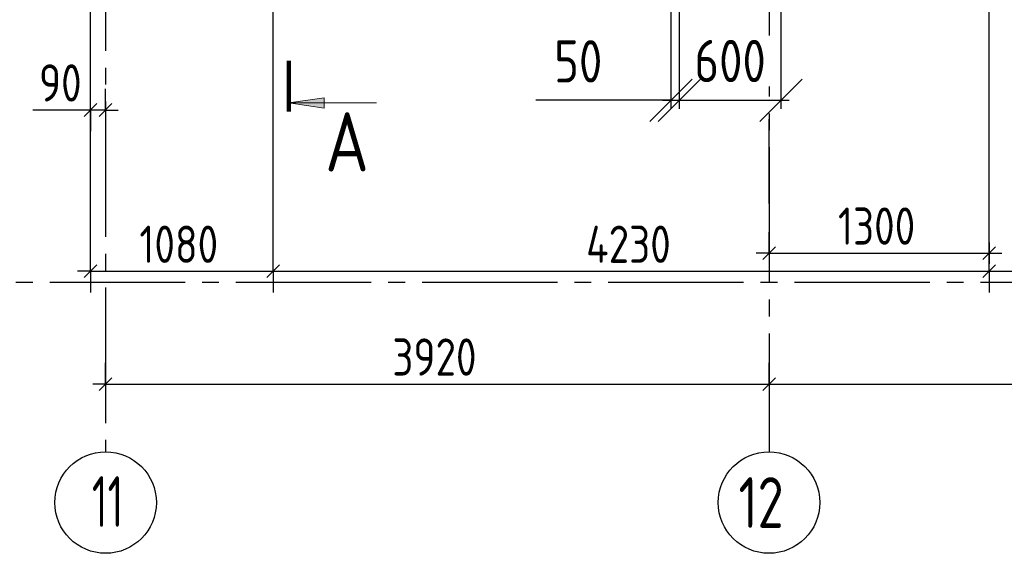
# Model space of a CAD drawing. Header units: millimetres. Extents: x 40580 to 1168286, y -220995 to 81020.
# Tile 3 of 194: x 220751 to 226569, y -113718 to -110565. Entities that reach past the tile are written whole.
import ezdxf

# ---------------------------------------------------------------- set-up
doc = ezdxf.new("R2010")
doc.units = ezdxf.units.MM
doc.linetypes.add('______5', pattern=[1100, 800, -100, 100, -100])
doc.linetypes.add('CENTER', pattern=[2, 1.25, -0.25, 0.25, -0.25])
for name, color, linetype, lineweight in [('Standard', 7, 'Continuous', 25), ('ОСИ', 7, 'CENTER', 15), ('Узлы символ', 7, 'Continuous', 25)]:
    doc.layers.add(name, color=color, linetype=linetype, lineweight=lineweight)
doc.layers.add('Размерная выноска', color=7, linetype='Continuous')
doc.layers.add('Тонкие', color=7, linetype='Continuous')
doc.styles.add('GOST 2.304-81', font='txt')
doc.styles.add('ISOCPEUR', font='isocpeur.ttf')
doc.dimstyles.new('СПДС', dxfattribs={"dimscale": 125, "dimtxt": 250, "dimasz": 250, "dimexe": 50, "dimexo": 10, "dimgap": 100, "dimtad": 1, "dimdec": 0, "dimtxsty": 'GOST 2.304-81', "dimblk": 'OBLIQUE', "dimcen": 250, "dimdle": 50, "dimadec": 0, "dimazin": 2, "dimtfac": 0.75, "dimtdec": 0, "dimtmove": 1, "dimatfit": 3, "dimfxl": 1, "dimtfill": 1, "dimtolj": 1, "dimarcsym": 1})

# ---------------------------------------------------------------- blocks, each defined once
blk = doc.blocks.new('_OBLIQUE')
at = {"color": 0, "linetype": 'ByBlock'}
blk.add_line((-0.5, -0.5), (0.5, 0.5), dxfattribs=at)
blk = doc.blocks.new('*D17493')
at = {"layer": 'Defpoints', "color": 0}
for p in [(224648.3, -109608.4), (225248.3, -109608.4), (225248.3, -111041)]:
    blk.add_point(p, dxfattribs=at)
at = {"layer": 'Тонкие', "color": 0, "lineweight": -2}
for p, q in [((224648.3, -109618.4), (224648.3, -111091)), ((225248.3, -109618.4), (225248.3, -111091)), ((224598.3, -111041), (225298.3, -111041))]:
    blk.add_line(p, q, dxfattribs=at)
at = {"layer": 'Тонкие', "color": 0, "lineweight": -2, "xscale": 250, "yscale": 250, "zscale": 250, "rotation": 180}
blk.add_blockref('_OBLIQUE', (224648.3, -111041), dxfattribs=at)
at = {"layer": 'Тонкие', "color": 0, "lineweight": -2, "xscale": 250, "yscale": 250, "zscale": 250}
blk.add_blockref('_OBLIQUE', (225248.3, -111041), dxfattribs=at)
at = {"layer": 'Тонкие', "color": 0, "insert": (224948.3, -110808.8), "char_height": 250, "attachment_point": 5, "style": 'GOST 2.304-81', "bg_fill": 3, "box_fill_scale": 1.1, "bg_fill_color": 256, "bg_fill_true_color": 13158600, "bg_fill_transparency": 0}
blk.add_mtext('\\A1;600', dxfattribs=at)
blk = doc.blocks.new('*D17494')
at = {"layer": 'Defpoints', "color": 0}
for p in [(224598.3, -109608.4), (224648.3, -109608.4), (224648.3, -111041)]:
    blk.add_point(p, dxfattribs=at)
at = {"layer": 'Тонкие', "color": 0, "lineweight": -2}
for p, q in [((224598.3, -109618.4), (224598.3, -111091)), ((224648.3, -109618.4), (224648.3, -111091)), ((224598.3, -111041), (223800.9, -111041)), ((224548.3, -111041), (224698.3, -111041))]:
    blk.add_line(p, q, dxfattribs=at)
at = {"layer": 'Тонкие', "color": 0, "lineweight": -2, "xscale": 250, "yscale": 250, "zscale": 250}
blk.add_blockref('_OBLIQUE', (224598.3, -111041), dxfattribs=at)
at = {"layer": 'Тонкие', "color": 0, "lineweight": -2, "xscale": 250, "yscale": 250, "zscale": 250, "rotation": 180}
blk.add_blockref('_OBLIQUE', (224648.3, -111041), dxfattribs=at)
at = {"layer": 'Тонкие', "color": 0, "insert": (224050.9, -110810.8), "char_height": 250, "attachment_point": 5, "style": 'GOST 2.304-81', "bg_fill": 3, "box_fill_scale": 1.1, "bg_fill_color": 256, "bg_fill_true_color": 13158600, "bg_fill_transparency": 0}
blk.add_mtext('\\A1;50', dxfattribs=at)

msp = doc.modelspace()

# ---------------------------------------------------------------- hatches: boundary and pattern name
at = {"layer": 'Узлы символ', "linetype": 'Continuous', "lineweight": 13, "transparency": 33554687}
msp.add_hatch(color=7, dxfattribs=at).paths.add_polyline_path([(222550.6, -111086.9), (222340.6, -111056.9), (222550.6, -111026.9)], flags=16)

# ---------------------------------------------------------------- linework, layer by layer
at = {"layer": 'Standard', "color": 251, "linetype": 'Continuous', "lineweight": -3, "true_color": 0x656565, "transparency": 33554687}
for p, q in [((221168.3, -112051.8), (221168.3, -108291.8)), ((221168.3, -111098.4), (221168.3, -110973.4)), ((221258.3, -111098.4), (221258.3, -110973.4)), ((221168.3, -111098.4), (221168.3, -111223.4)), ((221168.3, -111098.4), (221168.3, -111098.4)), ((221258.3, -111098.4), (221258.3, -111223.4)), ((221258.3, -111098.4), (221258.3, -111098.4)), ((225178.3, -111651.8), (225178.3, -111151.8)), ((225178.3, -111944.5), (225178.3, -111819.5)), ((226478.3, -111944.5), (226478.3, -111819.5)), ((221168.3, -112051.8), (221168.3, -111926.8)), ((222248.3, -112051.8), (222248.3, -111926.8)), ((225178.3, -111882), (225178.3, -112007)), ((226478.3, -111882), (226478.3, -112007)), ((226478.3, -112051.8), (226478.3, -111926.8)), ((221168.3, -112051.8), (221168.3, -112176.8)), ((222248.3, -112051.8), (222248.3, -112176.8)), ((226478.3, -112051.8), (226478.3, -112176.8)), ((221258.3, -112718.4), (221258.3, -112593.4)), ((225178.3, -112718.4), (225178.3, -112593.4)), ((221258.3, -112718.4), (221258.3, -112843.4)), ((221258.3, -112718.4), (221258.3, -112718.4)), ((225178.3, -112718.4), (225178.3, -112843.4)), ((225178.3, -112718.4), (225178.3, -112718.4))]:
    msp.add_line(p, q, dxfattribs=at)
at = {"layer": 'Standard', "color": 7, "linetype": 'Continuous', "lineweight": -3, "transparency": 33554687}
for p, q in [((221168.3, -111098.4), (221093.3, -111098.4)), ((221258.3, -111098.4), (221168.3, -111098.4)), ((221258.3, -111098.4), (221333.3, -111098.4)), ((225178.3, -111944.5), (225103.3, -111944.5)), ((225178.3, -111944.5), (226478.3, -111944.5)), ((226478.3, -111944.5), (226553.3, -111944.5)), ((221168.3, -112051.8), (221093.3, -112051.8)), ((221168.3, -112051.8), (222248.3, -112051.8)), ((222248.3, -112051.8), (226478.3, -112051.8)), ((226478.3, -112051.8), (229188.3, -112051.8)), ((221258.3, -112718.4), (221183.3, -112718.4)), ((221258.3, -112718.4), (225178.3, -112718.4)), ((225178.3, -112718.4), (229098.3, -112718.4))]:
    msp.add_line(p, q, dxfattribs=at)
at = {"layer": 'Standard', "color": 7, "linetype": 'Continuous', "lineweight": 25, "transparency": 33554687}
for p, q in [((221205.8, -111060.9), (221130.8, -111135.9)), ((221295.8, -111060.9), (221220.8, -111135.9)), ((225140.8, -111982), (225215.8, -111907)), ((226440.8, -111982), (226515.8, -111907)), ((221130.8, -112089.3), (221205.8, -112014.3)), ((222210.8, -112089.3), (222285.8, -112014.3)), ((226440.8, -112089.3), (226515.8, -112014.3)), ((221220.8, -112755.9), (221295.8, -112680.9)), ((225140.8, -112755.9), (225215.8, -112680.9))]:
    msp.add_line(p, q, dxfattribs=at)
at = {"layer": 'Standard', "color": 251, "linetype": 'Continuous', "lineweight": -3, "true_color": 0x656565, "transparency": 33554687}
for points in [[(222248.3, -112051.8), (222248.3, -112034.8), (222248.3, -112034.8), (222248.3, -112034.8), (222248.3, -112034.8), (222248.3, -111738.9), (222248.3, -111738.9), (222248.3, -110498.4)], [(226478.3, -111651.8), (226478.3, -111270.3), (226478.3, -111270.3), (226478.3, -110498.4)], [(226478.3, -112051.8), (226478.3, -112034.8), (226478.3, -112034.8), (226478.3, -110498.4)]]:
    msp.add_lwpolyline(points, dxfattribs=at)
at = {"layer": 'ОСИ', "color": 8, "linetype": '______5', "lineweight": -3, "transparency": 33554687}
for p, q in [((221258.3, -102248.4), (221258.3, -113118.4)), ((225178.3, -103618.4), (225178.3, -113118.4)), ((250328.3, -112118.4), (218768.3, -112118.4))]:
    msp.add_line(p, q, dxfattribs=at)
at = {"layer": 'ОСИ', "color": 7, "linetype": 'Continuous', "lineweight": -3, "transparency": 33554687}
for centre in [(221258.3, -113418.4), (225178.3, -113418.4)]:
    msp.add_circle(centre, 300, dxfattribs=at)
at = {"layer": 'Размерная выноска', "color": 7, "linetype": 'Continuous', "lineweight": 25, "transparency": 33554687}
msp.add_line((221168.3, -111098.4), (220828.3, -111098.4), dxfattribs=at)
at = {"layer": 'Тонкие', "lineweight": 100}
msp.add_line((222340.6, -111106.9), (222340.6, -110806.9), dxfattribs=at)
at = {"layer": 'Узлы символ', "color": 7, "linetype": 'Continuous', "lineweight": 13, "transparency": 33554687}
for p, q in [((222340.6, -111056.9), (222550.6, -111026.9)), ((222340.6, -111056.9), (222859.8, -111056.9)), ((222340.6, -111056.9), (222340.6, -111056.9)), ((222340.6, -111056.9), (222340.6, -111056.9)), ((222340.6, -111056.9), (222340.6, -111056.9)), ((222550.6, -111086.9), (222340.6, -111056.9)), ((222550.6, -111026.9), (222550.6, -111086.9)), ((222550.6, -111056.9), (222565.6, -111056.9))]:
    msp.add_line(p, q, dxfattribs=at)

# ---------------------------------------------------------------- texts
at = {"layer": 'Standard', "color": 7, "linetype": 'Continuous', "lineweight": 25, "transparency": 33554687, "char_height": 220, "attachment_point": 7, "style": 'GOST 2.304-81'}
for s, insert, width in [('90', (220864.9, -111048.4), 391.305), ('1300', (225585.9, -111894.5), 610.171), ('1080', (221458.1, -112001.8), 625.735), ('4230', (224097.4, -112001.8), 657.058), ('3920', (222952.4, -112668.4), 657.046)]:
    msp.add_mtext(s, dxfattribs=dict(at, insert=insert, width=width))
at = {"layer": 'ОСИ', "color": 7, "linetype": 'Continuous', "lineweight": 25, "transparency": 33554687, "char_height": 300, "attachment_point": 7, "style": 'ISOCPEUR'}
for s, insert, width in [('\\W0.62;11', (221177.4, -113562.3), 393.75), ('\\W0.75;12', (224998.3, -113568.4), 472.649)]:
    msp.add_mtext(s, dxfattribs=dict(at, insert=insert, width=width))
at = {"layer": 'Узлы символ', "color": 7, "linetype": 'Continuous', "lineweight": -3, "transparency": 33554687, "insert": (222555.9, -111462.2), "char_height": 350, "width": 458.079, "attachment_point": 7, "style": 'ISOCPEUR'}
msp.add_mtext('\\W0.82;А', dxfattribs=at)

# ---------------------------------------------------------------- next in the draw order: dimensions: what is measured, and where the dimension line sits
at = {"layer": 'Тонкие'}
dim = msp.add_linear_dim(base=(225248.3, -111041), p1=(224648.3, -109608.4), p2=(225248.3, -109608.4), dimstyle='СПДС', override={"dimscale": 1}, dxfattribs=at)
dim.commit()
dim.dimension.update_dxf_attribs({"geometry": '*D17493', "text_midpoint": (224948.3, -111041), "dimtype": 160})

# ---------------------------------------------------------------- next in the draw order: dimensions: what is measured, and where the dimension line sits
dim = msp.add_linear_dim(base=(224648.3, -111041), p1=(224598.3, -109608.4), p2=(224648.3, -109608.4), dimstyle='СПДС', override={"dimscale": 1}, dxfattribs=at)
dim.commit()
dim.dimension.update_dxf_attribs({"geometry": '*D17494', "text_midpoint": (224050.9, -111073.4), "dimtype": 160})

doc.saveas('drawing.dxf')
